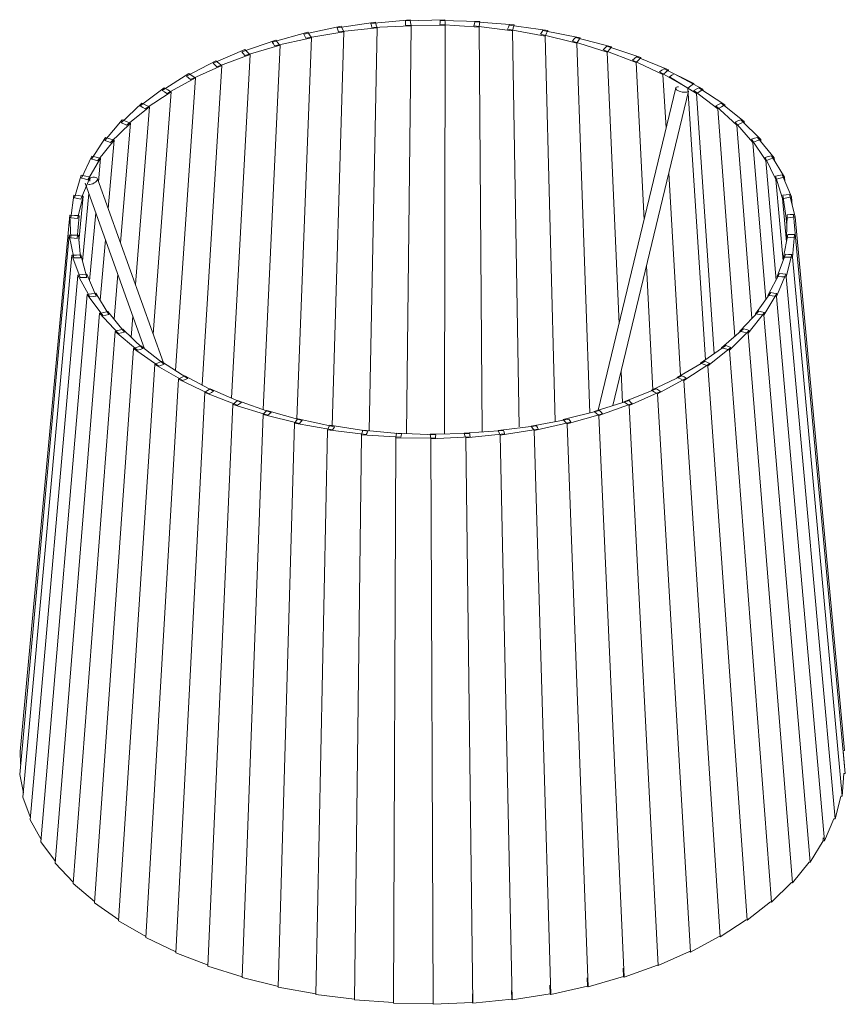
# Model space of a CAD drawing. Header units: millimetres. Extents: x -6760 to -5735, y -92 to 6729.
# Tile 2 of 3: x -5986 to -5735, y 1263 to 1563. Entities that reach past the tile are written whole.
import ezdxf

# ---------------------------------------------------------------- set-up
doc = ezdxf.new("R2010")
doc.units = ezdxf.units.MM
doc.layers.add('E-LITE-EQPM', color=7, linetype='Continuous', lineweight=20)

# ---------------------------------------------------------------- blocks, each defined once
blk = doc.blocks.new('2P0625 - 2P0625 Beige ribbon textile shade ø250_200-462168-00 Isometrico PDF')
at = {"layer": 'E-LITE-EQPM', "color": 251, "lineweight": 9, "true_color": 0x636466}
for p, q in [((-7037.05, 1560.8), (-7048.36, 1558.45)), ((-7026.66, 1562.05), (-7038.31, 1560.34)), ((-7036.62, 1559.94), (-7037.05, 1560.8)), ((-7016.11, 1562.72), (-7027.99, 1561.66)), ((-7027.99, 1561.66), (-7027.87, 1561.03)), ((-7027.87, 1561.03), (-7027.76, 1560.4)), ((-7027.76, 1560.4), (-7015.79, 1560.95)), ((-7026.37, 1561.17), (-7026.66, 1562.05)), ((-7026.13, 1560.47), (-7026.37, 1561.17)), ((-7026.07, 1560.3), (-7026.13, 1560.47)), ((-7005.51, 1562.8), (-7017.5, 1562.41)), ((-7017.5, 1562.41), (-7017.48, 1561.77)), ((-7017.48, 1561.77), (-7017.46, 1561.14)), ((-7017.46, 1561.14), (-7005.45, 1561.02)), ((-7015.79, 1560.95), (-7017.2, 1436.94)), ((-7015.95, 1561.83), (-7016.11, 1562.72)), ((-7015.82, 1561.12), (-7015.95, 1561.83)), ((-7015.79, 1560.95), (-7015.82, 1561.12)), ((-7007, 1561.94), (-7007.08, 1561.3)), ((-7007.08, 1561.3), (-6995.15, 1560.52)), ((-7006.93, 1562.57), (-7007, 1561.94)), ((-6994.93, 1562.3), (-7006.93, 1562.57)), ((-7005.45, 1561.02), (-7005.69, 1436.8)), ((-7005.48, 1561.91), (-7005.51, 1562.8)), ((-7005.46, 1561.19), (-7005.48, 1561.91)), ((-7005.45, 1561.02), (-7005.46, 1561.19)), ((-6996.55, 1561.52), (-6996.72, 1560.89)), ((-6996.72, 1560.89), (-6984.97, 1559.45)), ((-6996.38, 1562.15), (-6996.55, 1561.52)), ((-6984.49, 1561.21), (-6996.38, 1562.15)), ((-6995.15, 1560.52), (-6995.13, 1560.69)), ((-6995.15, 1560.52), (-6994.23, 1437.37)), ((-6995.12, 1560.69), (-6995.04, 1561.41)), ((-6995.04, 1561.41), (-6994.93, 1562.3)), ((-6994.93, 1562.3), (-6994.93, 1562.03)), ((-6986.22, 1560.52), (-6986.49, 1559.91)), ((-6985.96, 1561.14), (-6986.22, 1560.52)), ((-6974.28, 1559.55), (-6985.96, 1561.14)), ((-6984.73, 1560.33), (-6984.49, 1561.21)), ((-6984.49, 1561.21), (-6984.49, 1560.94)), ((-7047.18, 1558.97), (-7058.05, 1556.01)), ((-7048.36, 1558.45), (-7048.06, 1557.84)), ((-7048.06, 1557.84), (-7047.75, 1557.23)), ((-7047.75, 1557.23), (-7036.2, 1559.09)), ((-7046.63, 1558.15), (-7047.18, 1558.97)), ((-7046.18, 1557.48), (-7046.63, 1558.15)), ((-7046.08, 1557.32), (-7046.18, 1557.48)), ((-7036.2, 1559.09), (-7039.74, 1439.3)), ((-7038.31, 1560.34), (-7038.1, 1559.72)), ((-7038.1, 1559.72), (-7037.89, 1559.09)), ((-7037.89, 1559.09), (-7026.07, 1560.3)), ((-7036.28, 1559.26), (-7036.62, 1559.94)), ((-7036.2, 1559.09), (-7036.28, 1559.25)), ((-7026.07, 1560.3), (-7028.59, 1437.78)), ((-6986.49, 1559.91), (-6975.02, 1557.82)), ((-6984.97, 1559.45), (-6984.93, 1559.62)), ((-6984.97, 1559.45), (-6982.95, 1438.99)), ((-6984.92, 1559.62), (-6984.73, 1560.33)), ((-6976.1, 1558.96), (-6976.46, 1558.36)), ((-6976.46, 1558.36), (-6965.39, 1555.65)), ((-6975.75, 1559.56), (-6976.1, 1558.96)), ((-6964.39, 1557.33), (-6975.75, 1559.56)), ((-6975.02, 1557.82), (-6974.95, 1557.99)), ((-6975.02, 1557.82), (-6971.99, 1440.56)), ((-6974.95, 1557.99), (-6974.65, 1558.69)), ((-6974.65, 1558.69), (-6974.28, 1559.55)), ((-6974.28, 1559.55), (-6974.27, 1559.27)), ((-7056.95, 1556.6), (-7067.29, 1553.05)), ((-7066.33, 1551.92), (-7055.62, 1555.01)), ((-7055.62, 1555.01), (-7060.78, 1444.22)), ((-7058.05, 1556.01), (-7057.66, 1555.42)), ((-7057.66, 1555.42), (-7057.27, 1554.83)), ((-7057.27, 1554.83), (-7046.08, 1557.32)), ((-7056.29, 1555.81), (-7056.95, 1556.6)), ((-7055.75, 1555.17), (-7056.29, 1555.81)), ((-7055.62, 1555.01), (-7055.74, 1555.16)), ((-7046.08, 1557.32), (-7050.52, 1441.35)), ((-6966.29, 1556.84), (-6966.73, 1556.27)), ((-6966.73, 1556.27), (-6956.16, 1552.96)), ((-6965.84, 1557.42), (-6966.29, 1556.84)), ((-6954.92, 1554.57), (-6965.84, 1557.42)), ((-6965.39, 1555.65), (-6965.29, 1555.81)), ((-6965.39, 1555.65), (-6961.48, 1443.14)), ((-6965.29, 1555.82), (-6964.89, 1556.49)), ((-6964.89, 1556.49), (-6964.39, 1557.33)), ((-6964.39, 1557.33), (-6964.38, 1557.04)), ((-6956.34, 1554.75), (-6956.87, 1554.19)), ((-6945.95, 1551.3), (-6956.34, 1554.75)), ((-6955.54, 1553.77), (-6954.92, 1554.57)), ((-6954.92, 1554.57), (-6954.9, 1554.27)), ((-7066.3, 1553.69), (-7076, 1549.59)), ((-7074.88, 1548.51), (-7064.73, 1552.19)), ((-7064.73, 1552.19), (-7070.42, 1447.67)), ((-7067.29, 1553.05), (-7066.81, 1552.48)), ((-7066.81, 1552.48), (-7066.33, 1551.92)), ((-7065.51, 1552.94), (-7066.3, 1553.69)), ((-7064.88, 1552.34), (-7065.51, 1552.94)), ((-7064.73, 1552.19), (-7064.88, 1552.33)), ((-6956.87, 1554.19), (-6957.4, 1553.64)), ((-6957.4, 1553.64), (-6947.42, 1549.76)), ((-6956.16, 1552.96), (-6956.04, 1553.11)), ((-6956.16, 1552.96), (-6952.58, 1470.26)), ((-6956.04, 1553.12), (-6955.54, 1553.77)), ((-6947.33, 1551.55), (-6947.94, 1551.04)), ((-6937.56, 1547.55), (-6947.33, 1551.55)), ((-7075.11, 1550.29), (-7084.09, 1545.66)), ((-7082.82, 1544.65), (-7073.33, 1548.87)), ((-7073.33, 1548.87), (-7079.32, 1451.65)), ((-7076, 1549.59), (-7075.44, 1549.05)), ((-7075.44, 1549.05), (-7074.88, 1548.51)), ((-7074.22, 1549.58), (-7075.11, 1550.29)), ((-7073.5, 1549.01), (-7074.22, 1549.58)), ((-7073.33, 1548.87), (-7073.5, 1549.01)), ((-6947.94, 1551.04), (-6948.54, 1550.52)), ((-6948.54, 1550.52), (-6939.25, 1546.1)), ((-6947.42, 1549.76), (-6947.28, 1549.91)), ((-6947.42, 1549.76), (-6944.97, 1501.97)), ((-6947.28, 1549.91), (-6946.68, 1550.53)), ((-6946.68, 1550.53), (-6945.95, 1551.3)), ((-6945.95, 1551.3), (-6945.93, 1550.98)), ((-7083.32, 1546.4), (-7091.49, 1541.3)), ((-7084.09, 1545.66), (-7083.45, 1545.15)), ((-7082.33, 1545.75), (-7083.32, 1546.4)), ((-7081.53, 1545.22), (-7082.33, 1545.75)), ((-6939.57, 1547.4), (-6940.25, 1546.91)), ((-6940.25, 1546.91), (-6931.73, 1542)), ((-6938.89, 1547.88), (-6939.57, 1547.4)), ((-6939.25, 1546.1), (-6939.09, 1546.24)), ((-6939.25, 1546.1), (-6938.3, 1529.79)), ((-6939.09, 1546.24), (-6938.41, 1546.83)), ((-6929.83, 1543.36), (-6938.89, 1547.88)), ((-6938.41, 1546.83), (-6937.56, 1547.55)), ((-6937.56, 1547.55), (-6937.54, 1547.2)), ((-6936.55, 1545.89), (-6937.26, 1545.42)), ((-6935.85, 1546.36), (-6936.55, 1545.89)), ((-6927.08, 1541.65), (-6935.85, 1546.36)), ((-7090.07, 1540.37), (-7081.34, 1545.1)), ((-7081.34, 1545.1), (-7087.41, 1456.11)), ((-7083.45, 1545.15), (-7082.82, 1544.65)), ((-7081.34, 1545.1), (-7081.52, 1545.22)), ((-6937.26, 1545.42), (-6929.06, 1540.34)), ((-6931.73, 1542), (-6930.78, 1542.68)), ((-6930.78, 1542.68), (-6929.83, 1543.36)), ((-6929.83, 1543.36), (-6929.82, 1543.12)), ((-7090.84, 1542.08), (-7098.13, 1536.55)), ((-7096.59, 1535.7), (-7088.68, 1540.89)), ((-7088.68, 1540.89), (-7094.15, 1467.16)), ((-7091.49, 1541.3), (-7090.78, 1540.83)), ((-7089.76, 1541.49), (-7090.84, 1542.08)), ((-7090.78, 1540.83), (-7090.07, 1540.37)), ((-7088.89, 1541.01), (-7089.76, 1541.49)), ((-7088.68, 1540.89), (-7088.89, 1541.01)), ((-6935.37, 1542.04), (-6958.9, 1444)), ((-6954.45, 1445.41), (-6931.48, 1541.1)), ((-6934.5, 1542.43), (-6934.84, 1542.39)), ((-6932.01, 1540.75), (-6931.74, 1540.84)), ((-6931.73, 1542), (-6926.31, 1459.35)), ((-6929.1, 1541.65), (-6929.87, 1541.22)), ((-6929.87, 1541.22), (-6922.54, 1535.7)), ((-6928.33, 1542.07), (-6929.1, 1541.65)), ((-6929.06, 1540.34), (-6928.87, 1540.46)), ((-6929.06, 1540.34), (-6923.67, 1461.21)), ((-6928.87, 1540.46), (-6928.07, 1540.99)), ((-6920.39, 1536.9), (-6928.33, 1542.07)), ((-6928.07, 1540.99), (-6927.08, 1541.65)), ((-6927.08, 1541.65), (-6927.05, 1541.24)), ((-7097.61, 1537.37), (-7103.95, 1531.46)), ((-7098.13, 1536.55), (-7097.36, 1536.13)), ((-7096.45, 1536.83), (-7097.61, 1537.37)), ((-7095.52, 1536.4), (-7096.45, 1536.83)), ((-6922.38, 1537.01), (-6923.2, 1536.62)), ((-6923.2, 1536.62), (-6916.83, 1530.72)), ((-6921.55, 1537.39), (-6922.38, 1537.01)), ((-6914.51, 1531.8), (-6921.55, 1537.39)), ((-6921.46, 1536.3), (-6920.39, 1536.9)), ((-6920.39, 1536.9), (-6920.35, 1536.44)), ((-7102.3, 1530.7), (-7095.29, 1536.3)), ((-7095.29, 1536.3), (-7099.58, 1482.26)), ((-7097.36, 1536.13), (-7096.59, 1535.7)), ((-7095.29, 1536.3), (-7095.51, 1536.4)), ((-6922.54, 1535.7), (-6922.34, 1535.81)), ((-6922.54, 1535.7), (-6917.42, 1466.45)), ((-6922.33, 1535.82), (-6921.46, 1536.3)), ((-7103.57, 1532.3), (-7108.9, 1526.07)), ((-7107.15, 1525.4), (-7101.11, 1531.36)), ((-7101.11, 1531.36), (-7104.15, 1494.99)), ((-7103.95, 1531.46), (-7103.13, 1531.08)), ((-7102.34, 1531.83), (-7103.57, 1532.3)), ((-7103.13, 1531.08), (-7102.3, 1530.7)), ((-7101.35, 1531.46), (-7102.34, 1531.83)), ((-7101.11, 1531.36), (-7101.34, 1531.45)), ((-6916.46, 1532.01), (-6917.34, 1531.68)), ((-6917.34, 1531.68), (-6911.97, 1525.45)), ((-6916.83, 1530.72), (-6916.61, 1530.83)), ((-6916.83, 1530.72), (-6912.18, 1471.98)), ((-6916.6, 1530.83), (-6915.67, 1531.26)), ((-6915.58, 1532.35), (-6916.46, 1532.01)), ((-6915.67, 1531.26), (-6914.51, 1531.8)), ((-6909.51, 1526.4), (-6915.58, 1532.35)), ((-6914.51, 1531.8), (-6914.47, 1531.26)), ((-7108.65, 1526.92), (-7112.93, 1520.42)), ((-7111.09, 1519.85), (-7106.08, 1526.13)), ((-7108.9, 1526.07), (-7108.02, 1525.73)), ((-7107.37, 1526.53), (-7108.65, 1526.92)), ((-7108.02, 1525.73), (-7107.15, 1525.4)), ((-7106.08, 1526.13), (-7107.89, 1505.38)), ((-7106.33, 1526.21), (-7107.37, 1526.53)), ((-7106.08, 1526.13), (-7106.33, 1526.2)), ((-6911.4, 1526.72), (-6912.32, 1526.43)), ((-6912.32, 1526.43), (-6908, 1519.94)), ((-6911.97, 1525.45), (-6911.73, 1525.54)), ((-6911.97, 1525.45), (-6907.98, 1477.71)), ((-6911.73, 1525.54), (-6910.74, 1525.92)), ((-6910.48, 1527), (-6911.4, 1526.72)), ((-6910.74, 1525.92), (-6909.51, 1526.4)), ((-6905.43, 1520.74), (-6910.48, 1527)), ((-6909.51, 1526.4), (-6909.46, 1525.73)), ((-7112.82, 1521.29), (-7116.01, 1514.58)), ((-7114.1, 1514.12), (-7110.16, 1520.64)), ((-7112.93, 1520.42), (-7112.01, 1520.14)), ((-7111.49, 1520.97), (-7112.82, 1521.29)), ((-7112.01, 1520.14), (-7111.09, 1519.85)), ((-7110.41, 1520.7), (-7111.49, 1520.97)), ((-7110.16, 1520.64), (-7110.8, 1513.48)), ((-7110.16, 1520.64), (-7110.41, 1520.7)), ((-6907.24, 1521.17), (-6908.2, 1520.93)), ((-6908.2, 1520.93), (-6904.97, 1514.23)), ((-6908, 1519.94), (-6907.76, 1520.02)), ((-6908, 1519.94), (-6904.84, 1483.58)), ((-6907.76, 1520.02), (-6906.72, 1520.34)), ((-6906.29, 1521.4), (-6907.24, 1521.17)), ((-6906.72, 1520.34), (-6905.43, 1520.74)), ((-6902.31, 1514.89), (-6906.29, 1521.4)), ((-6905.43, 1520.74), (-6905.36, 1519.87)), ((-6937.49, 1516.11), (-6933.88, 1454.58)), ((-6903.05, 1515.59), (-6904.03, 1515.41)), ((-6900.18, 1508.89), (-6903.05, 1515.59)), ((-7116.04, 1515.46), (-7118.09, 1508.6)), ((-7116.14, 1508.24), (-7113.3, 1514.95)), ((-7114.67, 1515.2), (-7116.04, 1515.46)), ((-7116.01, 1514.58), (-7115.05, 1514.35)), ((-7115.05, 1514.35), (-7114.1, 1514.12)), ((-7114.9, 1513.09), (-7096.8, 1462.73)), ((-7113.57, 1515), (-7114.67, 1515.2)), ((-7113.88, 1512.63), (-7113.54, 1512.65)), ((-7113.3, 1514.95), (-7113.57, 1515)), ((-7113.3, 1514.95), (-7113.42, 1513.72)), ((-7091.01, 1458.46), (-7111.14, 1514.44)), ((-6904.03, 1515.41), (-6905.01, 1515.23)), ((-6905.01, 1515.23), (-6902.91, 1508.38)), ((-6904.97, 1514.23), (-6904.72, 1514.29)), ((-6904.97, 1514.23), (-6902.75, 1489.48)), ((-6904.72, 1514.29), (-6903.64, 1514.56)), ((-6903.64, 1514.56), (-6902.31, 1514.89)), ((-6902.31, 1514.89), (-6902.19, 1513.59)), ((-7113.76, 1509.94), (-7115.65, 1489.35)), ((-6900.8, 1509.63), (-6901.79, 1509.5)), ((-6899.05, 1502.8), (-6900.8, 1509.63)), ((-7118.27, 1509.47), (-7119.18, 1502.53)), ((-7116.88, 1509.29), (-7118.27, 1509.47)), ((-7118.09, 1508.6), (-7117.12, 1508.42)), ((-7117.2, 1502.28), (-7115.49, 1509.12)), ((-7117.12, 1508.42), (-7116.14, 1508.24)), ((-7115.76, 1509.15), (-7116.88, 1509.29)), ((-7115.49, 1509.12), (-7116.76, 1495.42)), ((-7115.49, 1509.12), (-7115.76, 1509.15)), ((-6902.91, 1508.38), (-6902.65, 1508.43)), ((-6902.91, 1508.38), (-6901.71, 1495.27)), ((-6901.79, 1509.5), (-6902.78, 1509.38)), ((-6902.78, 1509.38), (-6901.82, 1502.44)), ((-6902.65, 1508.43), (-6901.54, 1508.63)), ((-6901.54, 1508.63), (-6900.18, 1508.89)), ((-6900.18, 1508.89), (-6899.94, 1506.27)), ((-7111.65, 1504.05), (-7113.51, 1483.36)), ((-6899.54, 1503.57), (-6900.54, 1503.5)), ((-6898.94, 1496.67), (-6899.54, 1503.57)), ((-7119.49, 1503.38), (-7134.61, 1340.2)), ((-7119.49, 1503.38), (-7119.25, 1496.43)), ((-7118.09, 1503.29), (-7119.49, 1503.38)), ((-7119.18, 1502.53), (-7118.19, 1502.41)), ((-7118.19, 1502.41), (-7117.2, 1502.28)), ((-7116.97, 1503.21), (-7118.09, 1503.29)), ((-7117.26, 1496.29), (-7116.7, 1503.19)), ((-7116.7, 1503.19), (-7116.97, 1503.21)), ((-6901.82, 1502.44), (-6900.44, 1502.62)), ((-6901.82, 1502.44), (-6901.62, 1500.27)), ((-6901.53, 1503.43), (-6901.73, 1496.47)), ((-6900.54, 1503.5), (-6901.53, 1503.43)), ((-6900.44, 1502.62), (-6899.05, 1502.8)), ((-6899.05, 1502.8), (-6884.03, 1340.48)), ((-7119.7, 1497.26), (-7134.77, 1333.24)), ((-7119.7, 1497.26), (-7118.31, 1490.35)), ((-7119.28, 1497.25), (-7119.7, 1497.26)), ((-7118.31, 1497.24), (-7119.28, 1497.25)), ((-7119.25, 1496.43), (-7118.25, 1496.36)), ((-7116.92, 1497.22), (-7118.31, 1497.24)), ((-7118.25, 1496.36), (-7117.26, 1496.29)), ((-7116.32, 1490.32), (-7116.92, 1497.22)), ((-7108.72, 1495.89), (-7110.32, 1477.46)), ((-6901.28, 1497.44), (-6902.63, 1490.52)), ((-6901.73, 1496.47), (-6900.34, 1496.57)), ((-6901.73, 1496.47), (-6901.65, 1495.56)), ((-6900.29, 1497.45), (-6901.28, 1497.44)), ((-6900.34, 1496.57), (-6899.36, 1496.64)), ((-6899.3, 1497.47), (-6900.29, 1497.45)), ((-6899.85, 1490.57), (-6899.3, 1497.47)), ((-6899.36, 1496.64), (-6898.94, 1496.67)), ((-6898.94, 1496.67), (-6883.82, 1333.52)), ((-7118.89, 1491.15), (-7133.77, 1326.3)), ((-7118.47, 1491.17), (-7118.89, 1491.15)), ((-7118.89, 1491.15), (-7116.36, 1484.35)), ((-7117.51, 1491.21), (-7118.47, 1491.17)), ((-7118.31, 1490.35), (-7117.31, 1490.33)), ((-7116.14, 1491.27), (-7117.51, 1491.21)), ((-7117.31, 1490.33), (-7116.32, 1490.32)), ((-7114.39, 1484.43), (-7116.14, 1491.27)), ((-6902.03, 1491.46), (-6904.52, 1484.65)), ((-6902.63, 1490.52), (-6901.24, 1490.55)), ((-6902.63, 1490.52), (-6902.58, 1489.95)), ((-6901.05, 1491.42), (-6902.03, 1491.46)), ((-6901.77, 1484.54), (-6900.07, 1491.38)), ((-6901.24, 1490.55), (-6900.27, 1490.56)), ((-6900.07, 1491.38), (-6901.05, 1491.42)), ((-6900.27, 1490.56), (-6899.85, 1490.57)), ((-6899.85, 1490.57), (-6884.78, 1326.57)), ((-6944.25, 1487.94), (-6942.32, 1450.26)), ((-6903.77, 1485.55), (-6907.37, 1478.91)), ((-6902.81, 1485.46), (-6903.77, 1485.55)), ((-7117.06, 1485.12), (-7131.61, 1319.45)), ((-7116.66, 1485.16), (-7117.06, 1485.12)), ((-7117.06, 1485.12), (-7113.42, 1478.49)), ((-7115.72, 1485.25), (-7116.66, 1485.16)), ((-7116.36, 1484.35), (-7115.38, 1484.39)), ((-7114.38, 1485.38), (-7115.72, 1485.25)), ((-7115.38, 1484.39), (-7114.39, 1484.43)), ((-7111.5, 1478.68), (-7114.38, 1485.38)), ((-7104.95, 1485.42), (-7106.1, 1471.73)), ((-6904.68, 1478.65), (-6901.85, 1485.36)), ((-6904.52, 1484.65), (-6903.14, 1484.6)), ((-6904.52, 1484.65), (-6904.48, 1484.23)), ((-6903.14, 1484.6), (-6902.19, 1484.56)), ((-6901.85, 1485.36), (-6902.81, 1485.46)), ((-6902.18, 1484.56), (-6901.77, 1484.54)), ((-6901.77, 1484.54), (-6886.88, 1319.72)), ((-7111.64, 1479.62), (-7112.94, 1479.42)), ((-7107.66, 1473.11), (-7111.64, 1479.62)), ((-6906.48, 1479.77), (-6911.16, 1473.36)), ((-6905.55, 1479.62), (-6906.48, 1479.77)), ((-6904.62, 1479.47), (-6905.55, 1479.62)), ((-7114.24, 1479.21), (-7128.34, 1312.74)), ((-7113.85, 1479.27), (-7114.24, 1479.21)), ((-7114.24, 1479.21), (-7109.52, 1472.81)), ((-7112.94, 1479.42), (-7113.85, 1479.27)), ((-7113.42, 1478.49), (-7112.46, 1478.58)), ((-7112.46, 1478.58), (-7111.5, 1478.68)), ((-6908.56, 1472.95), (-6904.62, 1479.47)), ((-6907.37, 1478.91), (-6906.03, 1478.78)), ((-6907.37, 1478.91), (-6907.34, 1478.58)), ((-6906.03, 1478.78), (-6905.09, 1478.69)), ((-6905.09, 1478.69), (-6904.68, 1478.65)), ((-6904.68, 1478.65), (-6890.12, 1313.01)), ((-7110.08, 1473.57), (-7110.46, 1473.49)), ((-7109.21, 1473.77), (-7110.08, 1473.57)), ((-7107.97, 1474.04), (-7109.21, 1473.77)), ((-7102.92, 1467.78), (-7107.97, 1474.04)), ((-6910.14, 1474.16), (-6915.86, 1468.04)), ((-6913.37, 1467.49), (-6908.35, 1473.77)), ((-6909.25, 1473.96), (-6910.14, 1474.16)), ((-6908.35, 1473.77), (-6909.25, 1473.96)), ((-7110.46, 1473.49), (-7123.96, 1306.26)), ((-7110.46, 1473.49), (-7104.7, 1467.38)), ((-7109.52, 1472.81), (-7108.59, 1472.96)), ((-7108.59, 1472.96), (-7107.66, 1473.11)), ((-7100.34, 1472.6), (-7100.85, 1466.21)), ((-6911.16, 1473.36), (-6909.86, 1473.16)), ((-6911.16, 1473.36), (-6911.14, 1473.08)), ((-6909.86, 1473.16), (-6908.95, 1473.01)), ((-6908.95, 1473.01), (-6908.56, 1472.95)), ((-6908.56, 1472.95), (-6894.45, 1306.51)), ((-7105.74, 1468), (-7118.52, 1300.04)), ((-7105.38, 1468.11), (-7105.74, 1468)), ((-7105.74, 1468), (-7098.99, 1462.24)), ((-7104.56, 1468.35), (-7105.38, 1468.11)), ((-7104.7, 1467.38), (-7103.81, 1467.58)), ((-7103.38, 1468.69), (-7104.56, 1468.35)), ((-7103.81, 1467.58), (-7102.92, 1467.78)), ((-7097.31, 1462.74), (-7103.38, 1468.69)), ((-6914.71, 1468.78), (-6921.42, 1463.01)), ((-6919.06, 1462.32), (-6913.02, 1468.29)), ((-6915.86, 1468.04), (-6914.62, 1467.77)), ((-6915.86, 1468.04), (-6915.84, 1467.8)), ((-6913.87, 1468.53), (-6914.71, 1468.78)), ((-6914.62, 1467.77), (-6913.75, 1467.57)), ((-6913.02, 1468.29), (-6913.87, 1468.53)), ((-6913.74, 1467.57), (-6913.37, 1467.49)), ((-6913.37, 1467.49), (-6899.84, 1300.29)), ((-7100.13, 1462.8), (-7112.08, 1294.16)), ((-7099.8, 1462.93), (-7100.13, 1462.8)), ((-7100.13, 1462.8), (-7092.46, 1457.45)), ((-7099.03, 1463.21), (-7099.79, 1462.93)), ((-7097.92, 1463.62), (-7099.03, 1463.21)), ((-7098.99, 1462.24), (-7098.15, 1462.49)), ((-7098.15, 1462.49), (-7097.31, 1462.74)), ((-7090.89, 1458.03), (-7097.92, 1463.62)), ((-6920.16, 1463.68), (-6927.8, 1458.3)), ((-6925.58, 1457.49), (-6918.58, 1463.1)), ((-6921.42, 1463.01), (-6920.24, 1462.66)), ((-6921.42, 1463.01), (-6921.41, 1462.8)), ((-6920.24, 1462.66), (-6919.42, 1462.43)), ((-6919.37, 1463.39), (-6920.16, 1463.68)), ((-6919.41, 1462.42), (-6919.06, 1462.32)), ((-6918.58, 1463.1), (-6919.37, 1463.39)), ((-6919.06, 1462.32), (-6906.25, 1294.39)), ((-7091.65, 1458.87), (-7092.67, 1458.41)), ((-7083.71, 1453.7), (-7091.65, 1458.87)), ((-6926.43, 1458.9), (-6934.92, 1453.98)), ((-6925.7, 1458.57), (-6926.43, 1458.9)), ((-7093.68, 1457.94), (-7104.69, 1288.65)), ((-7093.38, 1458.08), (-7093.68, 1457.94)), ((-7093.68, 1457.94), (-7085.16, 1453.03)), ((-7092.67, 1458.41), (-7093.37, 1458.08)), ((-7092.46, 1457.45), (-7091.67, 1457.74)), ((-7091.67, 1457.74), (-7090.89, 1458.03)), ((-6951.96, 1455.83), (-6951.55, 1446.32)), ((-6932.88, 1453.05), (-6924.97, 1458.24)), ((-6927.8, 1458.3), (-6926.69, 1457.9)), ((-6927.8, 1458.3), (-6927.78, 1458.12)), ((-6926.69, 1457.9), (-6925.92, 1457.62)), ((-6925.92, 1457.61), (-6925.58, 1457.49)), ((-6924.97, 1458.24), (-6925.7, 1458.57)), ((-6925.58, 1457.49), (-6913.6, 1288.87)), ((-7086.45, 1453.45), (-7096.41, 1283.59)), ((-7086.18, 1453.61), (-7086.45, 1453.45)), ((-7086.45, 1453.45), (-7077.16, 1449.04)), ((-7085.54, 1453.98), (-7086.17, 1453.61)), ((-7084.62, 1454.5), (-7085.54, 1453.98)), ((-7085.16, 1453.03), (-7084.44, 1453.36)), ((-7075.85, 1449.78), (-7084.62, 1454.5)), ((-7084.44, 1453.36), (-7083.71, 1453.7)), ((-6933.47, 1454.49), (-6942.73, 1450.06)), ((-6940.89, 1449.02), (-6932.15, 1453.75)), ((-6934.92, 1453.98), (-6933.9, 1453.51)), ((-6934.92, 1453.98), (-6934.91, 1453.8)), ((-6933.9, 1453.51), (-6933.19, 1453.19)), ((-6932.81, 1454.12), (-6933.47, 1454.49)), ((-6933.19, 1453.19), (-6932.88, 1453.05)), ((-6932.88, 1453.05), (-6921.84, 1283.78)), ((-6932.15, 1453.75), (-6932.81, 1454.12)), ((-7077.7, 1449.96), (-7078.27, 1449.56)), ((-7076.89, 1450.53), (-7077.7, 1449.96)), ((-7067.37, 1446.32), (-7076.89, 1450.53)), ((-7076.51, 1449.41), (-7075.85, 1449.78)), ((-6941.2, 1450.5), (-6951.16, 1446.6)), ((-6949.52, 1445.47), (-6940.03, 1449.69)), ((-6942.73, 1450.06), (-6941.81, 1449.54)), ((-6942.73, 1450.06), (-6942.72, 1449.9)), ((-6940.62, 1450.09), (-6941.2, 1450.5)), ((-6940.03, 1449.69), (-6940.62, 1450.09)), ((-7078.52, 1449.39), (-7087.34, 1279)), ((-7078.27, 1449.56), (-7078.52, 1449.39)), ((-7078.52, 1449.39), (-7068.54, 1445.51)), ((-7077.16, 1449.04), (-7076.51, 1449.41)), ((-7068.54, 1447.01), (-7069.24, 1446.4)), ((-7058.36, 1443.35), (-7068.54, 1447.01)), ((-6949.56, 1446.95), (-6960.12, 1443.62)), ((-6949.06, 1446.51), (-6949.56, 1446.95)), ((-6941.81, 1449.54), (-6941.17, 1449.18)), ((-6941.16, 1449.18), (-6940.89, 1449.02)), ((-6940.89, 1449.02), (-6930.89, 1279.18)), ((-7069.94, 1445.79), (-7077.54, 1274.94)), ((-7069.73, 1445.97), (-7069.94, 1445.79)), ((-7069.94, 1445.79), (-7059.37, 1442.48)), ((-7069.24, 1446.4), (-7069.72, 1445.97)), ((-7068.54, 1445.51), (-7067.96, 1445.92)), ((-7067.96, 1445.92), (-7067.37, 1446.32)), ((-7059.64, 1443.97), (-7060.22, 1443.32)), ((-7048.9, 1440.89), (-7059.64, 1443.97)), ((-6958.48, 1443.88), (-6969.53, 1441.15)), ((-6960.12, 1443.62), (-6959.41, 1443.01)), ((-6960.12, 1443.62), (-6960.11, 1443.48)), ((-6958.71, 1442.4), (-6948.56, 1446.08)), ((-6958.06, 1443.42), (-6958.48, 1443.88)), ((-6951.16, 1446.6), (-6950.34, 1446.03)), ((-6951.16, 1446.6), (-6951.15, 1446.45)), ((-6950.34, 1446.03), (-6949.77, 1445.64)), ((-6949.77, 1445.64), (-6949.52, 1445.47)), ((-6949.52, 1445.47), (-6940.66, 1275.09)), ((-6948.56, 1446.08), (-6949.06, 1446.51)), ((-7060.8, 1442.67), (-7067.12, 1271.44)), ((-7060.63, 1442.87), (-7060.8, 1442.67)), ((-7060.8, 1442.67), (-7049.73, 1439.96)), ((-7060.22, 1443.32), (-7060.62, 1442.87)), ((-7059.37, 1442.48), (-7058.86, 1442.91)), ((-7058.86, 1442.91), (-7058.36, 1443.35)), ((-7050.73, 1440.76), (-7051.05, 1440.29)), ((-7050.27, 1441.43), (-7050.73, 1440.76)), ((-7039.07, 1438.96), (-7050.27, 1441.43)), ((-7049.32, 1440.43), (-7048.9, 1440.89)), ((-6967.86, 1441.32), (-6979.32, 1439.21)), ((-6969.53, 1441.15), (-6968.95, 1440.5)), ((-6969.53, 1441.15), (-6969.53, 1441.01)), ((-6968.36, 1439.86), (-6957.64, 1442.96)), ((-6967.53, 1440.84), (-6967.86, 1441.32)), ((-6967.2, 1440.35), (-6967.53, 1440.84)), ((-6959.41, 1443.01), (-6958.92, 1442.59)), ((-6958.92, 1442.58), (-6958.71, 1442.4)), ((-6958.71, 1442.4), (-6951.06, 1271.57)), ((-6957.64, 1442.96), (-6958.06, 1443.42)), ((-7051.19, 1440.08), (-7056.16, 1268.53)), ((-7051.05, 1440.28), (-7051.19, 1440.08)), ((-7051.19, 1440.08), (-7039.72, 1438)), ((-7049.73, 1439.96), (-7049.32, 1440.43)), ((-7041.19, 1438.03), (-7044.76, 1266.25)), ((-7041.09, 1438.24), (-7041.19, 1438.03)), ((-7041.19, 1438.03), (-7029.44, 1436.59)), ((-7040.86, 1438.73), (-7041.09, 1438.25)), ((-7040.53, 1439.43), (-7040.86, 1438.73)), ((-7028.97, 1437.59), (-7040.53, 1439.43)), ((-7039.72, 1438), (-7039.4, 1438.48)), ((-7039.4, 1438.48), (-7039.07, 1438.96)), ((-7030.5, 1437.97), (-7030.7, 1437.26)), ((-7018.68, 1436.78), (-7030.5, 1437.97)), ((-6987.69, 1437.81), (-6999.62, 1437.01)), ((-6977.63, 1439.29), (-6989.37, 1437.83)), ((-6989.37, 1437.83), (-6989.04, 1437.13)), ((-6989.37, 1437.83), (-6989.37, 1437.7)), ((-6988.71, 1436.43), (-6977.15, 1438.29)), ((-6987.54, 1437.3), (-6987.69, 1437.81)), ((-6979.32, 1439.21), (-6978.85, 1438.54)), ((-6979.32, 1439.21), (-6979.31, 1439.08)), ((-6978.85, 1438.54), (-6978.53, 1438.07)), ((-6978.53, 1438.07), (-6978.39, 1437.86)), ((-6978.39, 1437.86), (-6967.2, 1440.35)), ((-6978.39, 1437.86), (-6973.37, 1266.33)), ((-6977.39, 1438.79), (-6977.63, 1439.29)), ((-6977.15, 1438.29), (-6977.39, 1438.79)), ((-6968.95, 1440.5), (-6968.54, 1440.06)), ((-6968.54, 1440.05), (-6968.36, 1439.86)), ((-6968.36, 1439.86), (-6962, 1268.64)), ((-7030.9, 1436.55), (-7033.05, 1264.61)), ((-7030.84, 1436.76), (-7030.9, 1436.55)), ((-7030.9, 1436.55), (-7018.96, 1435.77)), ((-7030.7, 1437.26), (-7030.84, 1436.77)), ((-7029.44, 1436.59), (-7029.2, 1437.09)), ((-7029.2, 1437.09), (-7028.97, 1437.59)), ((-7020.41, 1435.64), (-7021.11, 1263.62)), ((-7020.39, 1435.86), (-7020.41, 1435.64)), ((-7020.41, 1435.64), (-7008.4, 1435.52)), ((-7020.34, 1436.36), (-7020.39, 1435.86)), ((-7020.28, 1437.08), (-7020.34, 1436.36)), ((-7008.31, 1436.55), (-7020.28, 1437.08)), ((-7018.96, 1435.77), (-7018.82, 1436.27)), ((-7018.82, 1436.27), (-7018.68, 1436.78)), ((-6997.95, 1436.89), (-7009.95, 1436.75)), ((-7009.95, 1436.75), (-7009.88, 1436.04)), ((-7009.95, 1436.75), (-7009.95, 1436.62)), ((-7009.88, 1436.04), (-7009.83, 1435.54)), ((-7009.83, 1435.53), (-7009.81, 1435.32)), ((-7009.81, 1435.32), (-6997.85, 1435.87)), ((-7009.81, 1435.32), (-7009.06, 1263.3)), ((-7008.4, 1435.52), (-7008.35, 1436.04)), ((-7008.35, 1436.04), (-7008.31, 1436.55)), ((-6999.62, 1437.01), (-6999.42, 1436.29)), ((-6999.62, 1437.01), (-6999.62, 1436.87)), ((-6999.42, 1436.29), (-6999.27, 1435.8)), ((-6999.27, 1435.8), (-6999.21, 1435.58)), ((-6999.21, 1435.58), (-6987.4, 1436.79)), ((-6999.21, 1435.58), (-6997.01, 1263.65)), ((-6997.9, 1436.38), (-6997.95, 1436.89)), ((-6997.85, 1435.87), (-6997.9, 1436.38)), ((-6989.04, 1437.13), (-6988.81, 1436.65)), ((-6988.81, 1436.64), (-6988.71, 1436.43)), ((-6988.71, 1436.43), (-6985.08, 1264.66)), ((-6987.4, 1436.79), (-6987.54, 1437.3)), ((-7134.48, 1336.37), (-7134.61, 1340.2)), ((-6884.03, 1340.48), (-6884.42, 1340.43)), ((-6884.42, 1340.41), (-6883.82, 1333.52)), ((-7133.64, 1327.65), (-7134.77, 1333.24)), ((-6884.22, 1333.47), (-6884.78, 1326.57)), ((-6883.82, 1333.52), (-6884.22, 1333.49)), ((-7131.54, 1320.31), (-7133.77, 1326.3)), ((-6885.18, 1326.56), (-6886.88, 1319.72)), ((-6884.78, 1326.57), (-6885.17, 1326.57)), ((-7128.28, 1313.38), (-7131.61, 1319.45)), ((-6887.28, 1319.72), (-6890.12, 1313.01)), ((-6886.88, 1319.72), (-6887.27, 1319.73)), ((-7123.92, 1306.76), (-7128.34, 1312.74)), ((-6890.51, 1313.04), (-6894.45, 1306.51)), ((-6890.51, 1313.04), (-6890.58, 1313.93)), ((-6890.12, 1313.01), (-6890.5, 1313.05)), ((-7118.49, 1300.46), (-7123.96, 1306.26)), ((-6894.83, 1306.56), (-6899.84, 1300.29)), ((-6894.45, 1306.51), (-6894.82, 1306.57)), ((-7112.05, 1294.52), (-7118.52, 1300.04)), ((-6900.21, 1300.35), (-6906.25, 1294.39)), ((-6899.84, 1300.29), (-6900.2, 1300.36)), ((-7104.67, 1288.97), (-7112.08, 1294.16)), ((-6906.6, 1294.47), (-6913.6, 1288.87)), ((-6906.25, 1294.39), (-6906.59, 1294.48)), ((-7096.4, 1283.88), (-7104.69, 1288.65)), ((-6913.93, 1288.97), (-6921.84, 1283.78)), ((-6913.6, 1288.87), (-6913.92, 1288.98)), ((-7087.32, 1279.27), (-7096.41, 1283.59)), ((-6922.15, 1283.91), (-6930.89, 1279.18)), ((-6921.84, 1283.78), (-6922.13, 1283.91)), ((-7077.53, 1275.19), (-7087.34, 1279)), ((-6931.17, 1279.32), (-6940.66, 1275.09)), ((-6930.89, 1279.18), (-6931.15, 1279.32)), ((-7067.11, 1271.67), (-7077.54, 1274.94)), ((-6951.28, 1271.74), (-6951.38, 1274.32)), ((-6940.91, 1275.25), (-6951.06, 1271.57)), ((-6940.66, 1275.09), (-6940.89, 1275.26)), ((-7056.15, 1268.76), (-7067.12, 1271.44)), ((-6962.19, 1268.82), (-6962.26, 1271.4)), ((-6951.28, 1271.74), (-6962, 1268.64)), ((-6951.06, 1271.57), (-6951.26, 1271.74)), ((-7044.76, 1266.46), (-7056.16, 1268.53)), ((-6985.2, 1264.86), (-6985.23, 1267.45)), ((-6973.53, 1266.52), (-6973.58, 1269.11)), ((-6962.19, 1268.82), (-6973.37, 1266.33)), ((-6962, 1268.64), (-6962.17, 1268.82)), ((-7033.04, 1264.82), (-7044.76, 1266.25)), ((-7021.11, 1263.83), (-7033.05, 1264.61)), ((-6997.09, 1263.85), (-6997.11, 1266.44)), ((-6985.2, 1264.86), (-6997.01, 1263.65)), ((-6985.08, 1264.66), (-6985.18, 1264.86)), ((-6973.53, 1266.52), (-6985.08, 1264.66)), ((-6973.37, 1266.33), (-6973.51, 1266.52)), ((-7009.1, 1263.5), (-7021.11, 1263.62)), ((-7009.09, 1263.62), (-7009.1, 1263.5)), ((-7009.06, 1263.3), (-7009.08, 1263.5)), ((-6997.09, 1263.85), (-7009.06, 1263.3)), ((-6997.01, 1263.65), (-6997.07, 1263.85))]:
    blk.add_line(p, q, dxfattribs=at)
for points in [[(-6934.84, 1542.39, 0), (-6935.14, 1542.29, 0), (-6935.32, 1542.14, 0), (-6935.38, 1541.95, 0), (-6935.3, 1541.74, 0), (-6935.09, 1541.51, 0), (-6934.77, 1541.29, 0), (-6934.36, 1541.09, 0), (-6933.88, 1540.92, 0), (-6933.38, 1540.8, 0), (-6932.87, 1540.72, 0), (-6932.41, 1540.71, 0), (-6932.01, 1540.75, 0)], [(-7113.54, 1512.65, 0), (-7113.04, 1512.74, 0), (-7112.55, 1512.91, 0), (-7112.09, 1513.13, 0), (-7111.69, 1513.39, 0), (-7111.38, 1513.68, 0), (-7111.18, 1513.98, 0), (-7111.11, 1514.26, 0), (-7111.17, 1514.51, 0), (-7111.35, 1514.71, 0), (-7111.65, 1514.84, 0), (-7112.04, 1514.9, 0), (-7112.5, 1514.88, 0)], [(-7112.5, 1514.88, 0), (-7113, 1514.79, 0), (-7113.05, 1514.77, 0)]]:
    blk.add_polyline3d(points, dxfattribs=at)

msp = doc.modelspace()

# ---------------------------------------------------------------- block references
at = {"layer": 'E-LITE-EQPM', "color": 253, "lineweight": 9, "true_color": 0xaaaaaa}
msp.add_blockref('2P0625 - 2P0625 Beige ribbon textile shade ø250_200-462168-00 Isometrico PDF', (1149.16, 0), dxfattribs=at)

doc.saveas('drawing.dxf')
